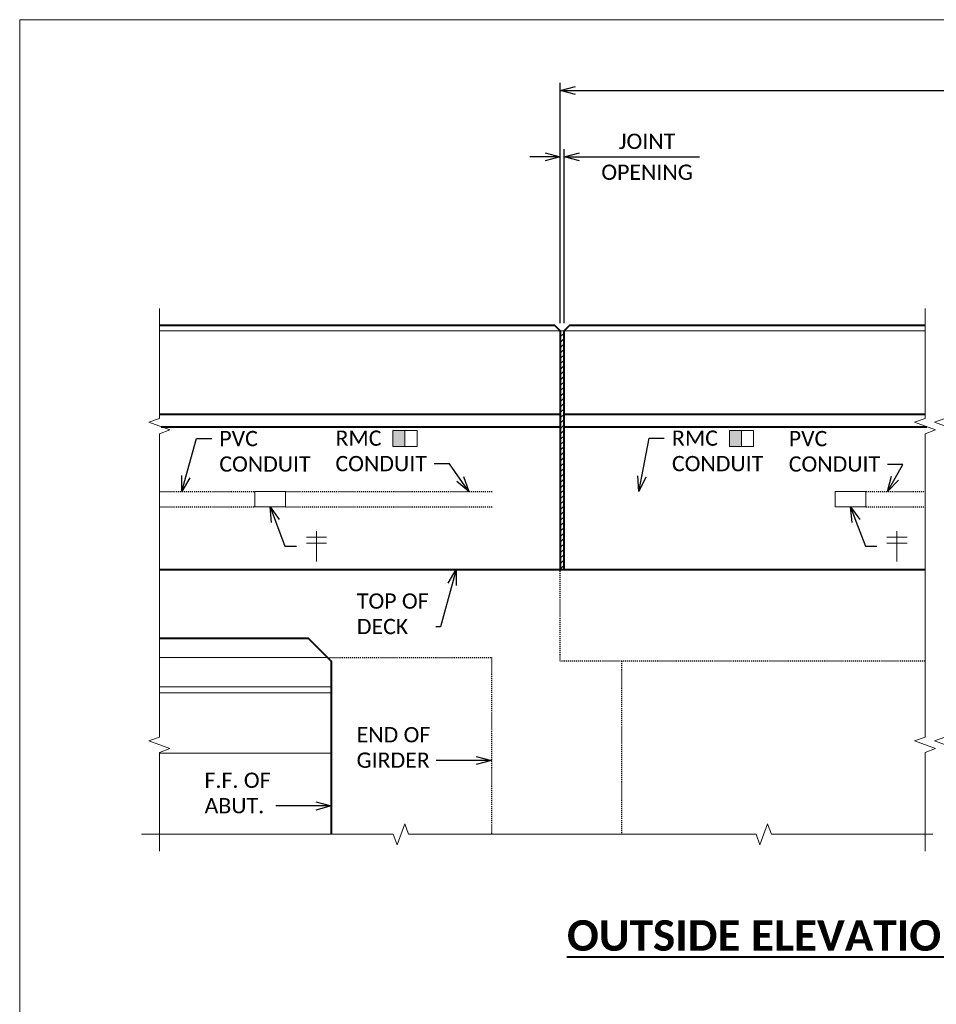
# Model space of a CAD drawing. Extents: x -1659 to 205, y -2368 to -1849.
# Tile 17 of 20: x -481 to -391, y -2212 to -2116. Entities that reach past the tile are written whole.
import ezdxf
from ezdxf import colors
from ezdxf.entities.mleader import LeaderData, LeaderLine
from ezdxf.math import Vec2, Vec3

# ---------------------------------------------------------------- set-up
doc = ezdxf.new("R2010")
doc.units = 0
doc.header["$MEASUREMENT"] = 0
doc.linetypes.add('Wisdot2', pattern=[0.125, 0.0625, -0.0625])
for name, color, linetype, lineweight in [('B_ANNO_BREAK', 7, 'Continuous', 18), ('B_ANNO_DIM', 7, 'Continuous', 18), ('B_ANNO_SYMB', 7, 'Continuous', 18), ('B_ANNO_TEXT_TITLE', 7, 'Continuous', 40), ('B_CONC_ABUT', 30, 'Continuous', 40), ('B_CONC_DECK', 1, 'Continuous', 40), ('B_CONC_PPT', 12, 'Continuous', 40), ('B_CONC_WALL', 1, 'Continuous', 40), ('B_DETAIL', 7, 'Continuous', 18), ('B_DETAIL_HIDDEN', 7, 'Wisdot2', 25)]:
    doc.layers.add(name, color=color, linetype=linetype, lineweight=lineweight)
doc.layers.add('B_ANNO_NOPLOT', color=47, linetype='Continuous', lineweight=18, plot=False)
doc.styles.get("Standard").update_dxf_attribs({"font": 'calibri.ttf'})
doc.styles.add('Title', font='calibrib.ttf', dxfattribs={"height": 0.125})
doc.dimstyles.new('Annotative', dxfattribs={"dimscale": 0, "dimtxt": 0.0625, "dimasz": 0.0625, "dimexe": 0.03125, "dimexo": 0.03125, "dimgap": 0.03125, "dimtad": 1, "dimdec": 3, "dimzin": 3, "dimdsep": 46, "dimlunit": 4, "dimtxsty": 'Standard', "dimblk": 'OPEN30', "dimcen": 0.03125, "dimaunit": 1, "dimadec": 0, "dimazin": 3, "dimtfac": 0.75, "dimtdec": 3, "dimtofl": 0, "dimtmove": 0, "dimatfit": 3, "dimldrblk": 'OPEN30', "dimfxl": 1, "dimtfill": 1, "dimfrac": 1, "dimtolj": 1, "dimtzin": 0, "dimarcsym": 0})

# ---------------------------------------------------------------- blocks, each defined once
blk = doc.blocks.new('_Open30')
at = {"color": 0, "linetype": 'ByBlock', "lineweight": -2}
for p, q in [((-1, 0.268), (0, 0)), ((0, 0), (-1, -0.268)), ((0, 0), (-1, 0))]:
    blk.add_line(p, q, dxfattribs=at)
blk = doc.blocks.new('*D112')
at = {"layer": 'B_ANNO_DIM', "color": 0, "lineweight": -2, "transparency": 16777216}
for p, q in [((53.094, 222.185), (53.094, 245.797)), ((179.094, 222.75), (179.094, 245.797)), ((54.594, 245.047), (177.594, 245.047))]:
    blk.add_line(p, q, dxfattribs=at)
at = {"layer": 'Defpoints', "color": 0, "transparency": 16777216}
for p in [(179.094, 245.047), (179.094, 222), (53.094, 221.435)]:
    blk.add_point(p, dxfattribs=at)
at = {"layer": 'B_ANNO_DIM', "color": 0, "lineweight": -2, "transparency": 16777216, "xscale": 1.5, "yscale": 1.5, "zscale": 1.5, "rotation": 180}
blk.add_blockref('_Open30', (53.094, 245.047), dxfattribs=at)
at = {"layer": 'B_ANNO_DIM', "color": 0, "lineweight": -2, "transparency": 16777216, "xscale": 1.5, "yscale": 1.5, "zscale": 1.5}
blk.add_blockref('_Open30', (179.094, 245.047), dxfattribs=at)
at = {"layer": 'B_ANNO_DIM', "color": 0, "transparency": 16777216, "insert": (115.375, 246.564), "char_height": 1.5, "attachment_point": 5, "bg_fill": 3, "box_fill_scale": 1.25, "bg_fill_color": 256, "bg_fill_true_color": 13158600, "bg_fill_transparency": 0}
blk.add_mtext('\\A1;WING LENGTH', dxfattribs=at)
blk = doc.blocks.new('*D113')
at = {"layer": 'B_ANNO_DIM', "color": 0, "lineweight": -2, "transparency": 16777216}
for p, q in [((53.469, 222.185), (53.469, 239.281)), ((51.594, 238.531), (50.094, 238.531)), ((54.969, 238.531), (66.76, 238.531))]:
    blk.add_line(p, q, dxfattribs=at)
at = {"layer": 'Defpoints', "color": 0, "transparency": 16777216}
for p in [(53.094, 238.531), (53.469, 238.531), (53.469, 221.435)]:
    blk.add_point(p, dxfattribs=at)
at = {"layer": 'B_ANNO_DIM', "color": 0, "lineweight": -2, "transparency": 16777216, "xscale": 1.5, "yscale": 1.5, "zscale": 1.5}
blk.add_blockref('_Open30', (53.094, 238.531), dxfattribs=at)
at = {"layer": 'B_ANNO_DIM', "color": 0, "lineweight": -2, "transparency": 16777216, "xscale": 1.5, "yscale": 1.5, "zscale": 1.5, "rotation": 180}
blk.add_blockref('_Open30', (53.469, 238.531), dxfattribs=at)
at = {"layer": 'B_ANNO_DIM', "color": 0, "transparency": 16777216, "char_height": 1.5, "attachment_point": 5, "bg_fill": 3, "box_fill_scale": 1.25, "bg_fill_color": 256, "bg_fill_true_color": 13158600, "bg_fill_transparency": 0}
for s, insert in [('\\A1;JOINT', (61.615, 240.049)), ('\\A1;OPENING', (61.615, 237.012))]:
    blk.add_mtext(s, dxfattribs=dict(at, insert=insert))
blk = doc.blocks.new('SYM11')
at = {"layer": 'B_ANNO_SYMB'}
blk.add_hatch(color=256, dxfattribs=at).paths.add_polyline_path([(2.87, -2.087), (4.06, -2.087), (4.06, -0.5), (2.87, -0.5)])
at = {"layer": 'B_ANNO_SYMB', "flags": 128}
for points in [[(5.251, -0.5), (2.87, -0.5), (2.87, -2.087), (5.251, -2.087), (5.251, -0.5)], [(2.87, -2.087), (4.06, -2.087), (4.06, -0.5), (2.87, -0.5), (2.87, -2.087)]]:
    blk.add_lwpolyline(points, dxfattribs=at)
blk = doc.blocks.new('cross')
at = {"layer": 'B_ANNO_SYMB'}
for p, q in [((0, 1.483), (0, -1.483)), ((-0.988, 0.89), (0.988, 0.89)), ((-0.988, 0.297), (0.988, 0.297))]:
    blk.add_line(p, q, dxfattribs=at)
blk = doc.blocks.new('*U453')
at = {"layer": 'B_ANNO_NOPLOT', "flags": 128}
blk.add_lwpolyline([(0, 0), (0, 252), (323.92766, 252), (323.92766, 238.85516), (378, 238.85516), (378, 40.49961), (316.57075, 40.49961), (316.57075, 0)], close=True, dxfattribs=at)
blk = doc.blocks.new('INS_SS32ELEC_BASE-2')
at = {"layer": 'B_DETAIL'}
h = blk.add_hatch(dxfattribs=at)
h.set_pattern_fill('USER', color=256, scale=0.375, angle=45, style=0, pattern_type=0)
h.set_pattern_definition([(45, (53.2869, 213.35588), (-0.265165, 0.265165), [])])
h.paths.add_polyline_path([(53.46897, 197.99717), (53.46897, 219.46584), (53.46897, 220.68459), (53.46897, 221.43468), (53.09397, 221.43468), (53.09397, 220.68459), (53.09397, 219.46584), (53.09397, 197.99718)])
at = {"layer": 'B_ANNO_BREAK', "flags": 128}
for points in [[(13.71924, 170.34359), (13.71924, 180.03691), (14.75019, 180.41214), (12.68829, 181.16261), (13.71924, 181.53785), (13.71924, 211.3406), (14.75019, 211.71583), (12.68829, 212.4663), (13.71924, 212.84154), (13.71924, 223.63685)], [(11.96521, 171.99516), (36.68242, 171.99516), (37.05765, 170.96421), (37.80812, 173.02611), (38.18335, 171.99516), (72.32189, 171.99516), (72.69712, 170.96421), (73.44759, 173.02611), (73.82282, 171.99516), (89.67025, 171.99516)]]:
    blk.add_lwpolyline(points, dxfattribs=at)
at = {"layer": 'B_ANNO_NOPLOT', "flags": 128}
blk.add_lwpolyline([(0, 0), (0, 252), (323.92766, 252), (323.92766, 238.85516), (378, 238.85516), (378, 40.49961), (316.57075, 40.49961), (316.57075, 0)], close=True, dxfattribs=at)
at = {"layer": 'B_CONC_ABUT', "flags": 128}
blk.add_lwpolyline([(13.71924, 191.24722), (28.34397, 191.24722), (30.59397, 188.99722), (30.59397, 171.99516)], dxfattribs=at)
at = {"layer": 'B_CONC_DECK'}
blk.add_line((13.71924, 197.99718), (53.09397, 197.99718), dxfattribs=at)
at = {"layer": 'B_CONC_PPT'}
for p, q in [((13.71924, 213.24718), (53.09397, 213.24718)), ((53.46897, 213.24718), (88.92164, 213.24718)), ((13.89133, 212.02843), (53.09397, 212.02843)), ((53.46897, 212.02843), (89.09373, 212.02843))]:
    blk.add_line(p, q, dxfattribs=at)
at = {"layer": 'B_CONC_PPT', "flags": 128}
for points in [[(13.71924, 221.99718), (52.53147, 221.99718), (53.09397, 221.43468)], [(53.46897, 221.43468), (53.46897, 221.43468), (54.03147, 221.99718), (88.92164, 221.99718)], [(53.09397, 221.43468), (53.09397, 197.99718)], [(53.46897, 197.99717), (53.46897, 221.43468)]]:
    blk.add_lwpolyline(points, dxfattribs=at)
at = {"layer": 'B_CONC_WALL'}
blk.add_line((53.09397, 197.99718), (88.92164, 197.99718), dxfattribs=at)
at = {"layer": 'B_DETAIL'}
for p, q in [((53.09397, 221.43468), (13.71924, 221.43468)), ((53.46897, 221.43468), (88.92164, 221.43468)), ((30.21901, 189.37218), (13.71924, 189.37218)), ((30.59397, 186.46593), (13.71924, 186.46593)), ((30.59397, 185.90343), (13.71924, 185.90343)), ((30.59397, 179.9503), (13.71924, 179.9503))]:
    blk.add_line(p, q, dxfattribs=at)
at = {"layer": 'B_DETAIL', "flags": 128}
blk.add_lwpolyline([(53.46897, 197.99717), (53.46897, 219.46584), (53.46897, 220.68459), (53.46897, 221.43468), (53.46897, 221.43468), (53.46897, 221.43468), (53.09397, 221.43468), (53.09397, 221.43468), (53.09397, 220.68459), (53.09397, 219.46584), (53.09397, 197.99718), (53.09397, 197.99718), (53.46897, 197.99717)], dxfattribs=at)
at = {"layer": 'B_DETAIL', "ltscale": 0.5, "flags": 128}
for points in [[(26.09397, 204.16632), (23.08972, 204.16632), (23.08972, 205.66618), (26.09397, 205.66618), (26.09397, 204.16632)], [(83.09822, 204.16632), (80.09397, 204.16632), (80.09397, 205.66618), (83.09822, 205.66618), (83.09822, 204.16632)]]:
    blk.add_lwpolyline(points, dxfattribs=at)
at = {"layer": 'B_DETAIL_HIDDEN', "ltscale": 0.75}
for p, q in [((13.71924, 205.66638), (23.08972, 205.66625)), ((26.09397, 205.66618), (46.43325, 205.66595)), ((83.09822, 205.66637), (88.92164, 205.66596)), ((13.71924, 204.16639), (23.08972, 204.16633)), ((26.09397, 204.16632), (46.43325, 204.16621)), ((83.09822, 204.16651), (88.92164, 204.16611))]:
    blk.add_line(p, q, dxfattribs=at)
at = {"layer": 'B_DETAIL_HIDDEN'}
for p, q in [((30.21901, 189.37218), (46.34397, 189.37218)), ((46.34397, 189.37218), (46.34397, 171.99516)), ((59.09397, 188.99718), (59.09397, 171.99516))]:
    blk.add_line(p, q, dxfattribs=at)
at = {"layer": 'B_DETAIL_HIDDEN', "flags": 128}
blk.add_lwpolyline([(88.92164, 188.99718), (53.09397, 188.99718), (53.09397, 197.99718)], dxfattribs=at)
for name, p in [('SYM11', (33.77782, 212.16233)), ('SYM11', (66.82346, 212.16233)), ('cross', (29.15239, 200.27575)), ('cross', (86.15664, 200.27593))]:
    blk.add_blockref(name, p)
at = {"layer": 'B_ANNO_TEXT_TITLE', "insert": (51.09998, 163.55781), "char_height": 3, "width": 99.6337617, "attachment_point": 1, "style": 'Title'}
blk.add_mtext('\\A1;\\pxqc;{\\LOUTSIDE ELEVATION OF PARAPET AT WINGWALL}', dxfattribs=at)
at = {"layer": 'B_ANNO_DIM'}
ml = blk.add_multileader_mtext('Standard', dxfattribs=at)
ml.set_content('PVC\\PCONDUIT', color=256)
ml.set_leader_properties()
ml.set_arrow_properties(name='OPEN30')
ml.build(insert=Vec2(0, 0))
ml.multileader.update_dxf_attribs({"text_right_attachment_type": 3, "dogleg_length": 0.0625, "arrow_head_size": 1.5, "scale": 24})
ctx = ml.context
ctx.base_point, ctx.scale, ctx.char_height, ctx.arrow_head_size, ctx.landing_gap_size, ctx.plane_origin = Vec3(18.85714, 210.85113), 24, 1.5, 1.5, 0.75, Vec3(35.51051, 203.42806)
ctx.right_attachment = 3
notes = []
notes.append((ctx, [(1, (1, 1, 0), (17.35714, 210.85113), (1, 0), 1.5, [(1, [(15.91711, 205.66638)], 0, [])])]))
ctx.mtext.insert, ctx.mtext.flow_direction = Vec3(19.60714, 211.6121), 5
ml = blk.add_multileader_mtext('Standard', dxfattribs=at)
ml.set_content('RMC\\PCONDUIT', color=256)
ml.set_leader_properties()
ml.set_arrow_properties(name='OPEN30')
ml.build(insert=Vec2(0, 0))
ml.multileader.update_dxf_attribs({"text_right_attachment_type": 3, "dogleg_length": 0.0625, "arrow_head_size": 1.5, "scale": 24})
ctx = ml.context
ctx.base_point, ctx.scale, ctx.char_height, ctx.arrow_head_size, ctx.landing_gap_size, ctx.plane_origin = Vec3(30.26395, 210.89198), 24, 1.5, 1.5, 0.75, Vec3(25.3589, 214.09002)
ctx.right_attachment = 3
notes.append((ctx, [(1, (1, 1, 0), (42.20164, 208.36544), (-1, 0), 1.5, [(1, [(44.11615, 205.66598)], 0, [])])]))
ctx.mtext.insert, ctx.mtext.flow_direction = Vec3(31.01395, 211.65294), 5
ml = blk.add_multileader_mtext('Standard', dxfattribs=at)
ml.set_content('RMC\\PCONDUIT', color=256)
ml.set_leader_properties()
ml.set_arrow_properties(name='OPEN30')
ml.build(insert=Vec2(0, 0))
ml.multileader.update_dxf_attribs({"text_right_attachment_type": 3, "dogleg_length": 0.0625, "arrow_head_size": 1.5, "scale": 24})
ctx = ml.context
ctx.base_point, ctx.scale, ctx.char_height, ctx.arrow_head_size, ctx.landing_gap_size, ctx.plane_origin = Vec3(63.30959, 210.89198), 24, 1.5, 1.5, 0.75, Vec3(58.40454, 214.09002)
ctx.right_attachment = 3
notes.append((ctx, [(0, (1, 1, 0), (61.80959, 210.89198), (1, 0), 1.5, [(0, [(60.81479, 205.66638), (61.80959, 210.89198), (61.80959, 210.89198)], 0, [])])]))
ctx.mtext.insert, ctx.mtext.flow_direction = Vec3(64.05959, 211.65294), 5
ml = blk.add_multileader_mtext('Standard', dxfattribs=at)
ml.set_content('PVC\\PCONDUIT', color=256)
ml.set_leader_properties()
ml.set_arrow_properties(name='OPEN30')
ml.build(insert=Vec2(0, 0))
ml.multileader.update_dxf_attribs({"text_right_attachment_type": 3, "dogleg_length": 0.0625, "arrow_head_size": 1.5, "scale": 24})
ctx = ml.context
ctx.base_point, ctx.scale, ctx.char_height, ctx.arrow_head_size, ctx.landing_gap_size, ctx.plane_origin = Vec3(74.78302, 210.85113), 24, 1.5, 1.5, 0.75, Vec3(91.4364, 203.42806)
ctx.right_attachment = 3
notes.append((ctx, [(0, (1, 1, 0), (86.72071, 208.3246), (-1, 0), 1.5, [(0, [(85.23745, 205.6662), (86.72071, 208.3246), (86.72071, 208.3246)], 0, [])])]))
ctx.mtext.insert, ctx.mtext.flow_direction = Vec3(75.53302, 211.6121), 5
ml = blk.add_multileader_mtext('Standard', dxfattribs=at)
ml.set_content('', color=256)
ml.set_leader_properties()
ml.set_arrow_properties(name='OPEN30')
ml.build(insert=Vec2(0, 0))
ml.multileader.update_dxf_attribs({"text_right_attachment_type": 3, "dogleg_length": 0.0625, "arrow_head_size": 1.5, "scale": 24})
ctx = ml.context
ctx.base_point, ctx.scale, ctx.char_height, ctx.arrow_head_size, ctx.landing_gap_size, ctx.plane_origin = Vec3(27.18668, 200.28044), 24, 1.5, 1.5, 0.75, Vec3(23.50852, 195.9709)
ctx.right_attachment = 3
notes.append((ctx, [(0, (1, 1, 0), (26.05423, 200.28044), (1, 0), 1.13245, [(0, [(24.59185, 204.16632), (26.05423, 200.28044), (26.05423, 200.28044)], 0, [])])]))
ctx.mtext.insert, ctx.mtext.flow_direction = Vec3(27.93668, 201.03044), 5
ml = blk.add_multileader_mtext('Standard', dxfattribs=at)
ml.set_content('', color=256)
ml.set_leader_properties()
ml.set_arrow_properties(name='OPEN30')
ml.build(insert=Vec2(0, 0))
ml.multileader.update_dxf_attribs({"text_right_attachment_type": 3, "dogleg_length": 0.0625, "arrow_head_size": 1.5, "scale": 24})
ctx = ml.context
ctx.base_point, ctx.scale, ctx.char_height, ctx.arrow_head_size, ctx.landing_gap_size, ctx.plane_origin = Vec3(84.19093, 200.28062), 24, 1.5, 1.5, 0.75, Vec3(80.51277, 195.97108)
ctx.right_attachment = 3
notes.append((ctx, [(0, (1, 1, 0), (83.05848, 200.28062), (1, 0), 1.13245, [(0, [(81.59609, 204.16651), (83.05848, 200.28062), (83.05848, 200.28062)], 0, [])])]))
ctx.mtext.insert, ctx.mtext.flow_direction = Vec3(84.94093, 201.03062), 5
ml = blk.add_multileader_mtext('Standard', dxfattribs=at)
ml.set_content('TOP OF\\PDECK', color=256)
ml.set_leader_properties()
ml.set_arrow_properties(name='OPEN30')
ml.build(insert=Vec2(0, 0))
ml.multileader.update_dxf_attribs({"text_right_attachment_type": 3, "dogleg_length": 0.0625, "arrow_head_size": 1.5, "scale": 24})
ctx = ml.context
ctx.base_point, ctx.scale, ctx.char_height, ctx.arrow_head_size, ctx.landing_gap_size, ctx.plane_origin = Vec3(32.36429, 194.89165), 24, 1.5, 1.5, 0.75, Vec3(45.27479, 192.36511)
ctx.right_attachment = 3
notes.append((ctx, [(0, (1, 1, 0), (41.33394, 192.36511), (-1, 0), 0.46812, [(0, [(42.8798, 197.99718), (41.33394, 192.36511), (41.33394, 192.36511)], 0, [])])]))
ctx.mtext.insert, ctx.mtext.flow_direction = Vec3(33.11429, 195.65088), 5
ml = blk.add_multileader_mtext('Standard', dxfattribs=at)
ml.set_content('END OF\\PGIRDER', color=256)
ml.set_leader_properties()
ml.set_arrow_properties(name='OPEN30')
ml.build(insert=Vec2(0, 0))
ml.multileader.update_dxf_attribs({"text_right_attachment_type": 3, "dogleg_length": 0.0625, "arrow_head_size": 1.5, "scale": 24})
ctx = ml.context
ctx.base_point, ctx.scale, ctx.char_height, ctx.arrow_head_size, ctx.landing_gap_size, ctx.plane_origin = Vec3(32.33697, 181.765), 24, 1.5, 1.5, 0.75, Vec3(46.34397, 179.23616)
ctx.right_attachment = 3
notes.append((ctx, [(0, (1, 1, 0), (42.40312, 179.23616), (-1, 0), 1.5, [(0, [(46.34397, 179.23616), (43.20504, 179.23616), (42.68071, 179.23616)], 0, [])])]))
ctx.mtext.insert, ctx.mtext.flow_direction = Vec3(33.08697, 182.52539), 5
ml = blk.add_multileader_mtext('Standard', dxfattribs=at)
ml.set_content('F.F. OF\\PABUT.', color=256)
ml.set_leader_properties()
ml.set_arrow_properties(name='OPEN30')
ml.build(insert=Vec2(0, 0))
ml.multileader.update_dxf_attribs({"text_right_attachment_type": 3, "dogleg_length": 0.0625, "arrow_head_size": 1.5, "scale": 24})
ctx = ml.context
ctx.base_point, ctx.scale, ctx.char_height, ctx.arrow_head_size, ctx.landing_gap_size, ctx.plane_origin = Vec3(17.40504, 177.29352), 24, 1.5, 1.5, 0.75, Vec3(30.59397, 174.77852)
ctx.right_attachment = 3
notes.append((ctx, [(0, (1, 1, 0), (26.65312, 174.77852), (-1, 0), 1.5, [(0, [(30.59397, 174.77852), (27.45504, 174.77852), (26.93071, 174.77852)], 0, [])])]))
ctx.mtext.insert, ctx.mtext.flow_direction = Vec3(18.15504, 178.05448), 5
for ctx, leaders in notes:
    for number, flags, end, landing, length, lines in leaders:
        leader = LeaderData()
        leader.index, (leader.has_last_leader_line, leader.has_dogleg_vector, leader.attachment_direction) = number, flags
        leader.last_leader_point, leader.dogleg_vector, leader.dogleg_length = Vec3(end), Vec3(landing), length
        for number, points, colour, breaks in lines:
            line = LeaderLine()
            line.index, line.vertices, line.color, line.breaks = number, Vec3.list(points), colors.encode_raw_color(colour), breaks
            leader.lines.append(line)
        ctx.leaders.append(leader)
dim = blk.add_linear_dim(base=(179.09397, 245.04679), p1=(53.09397, 221.43468), p2=(179.09397, 222.00018), text='WING LENGTH', dimstyle='Annotative', dxfattribs=at)
dim.commit()
dim.dimension.update_dxf_attribs({"geometry": '*D112', "text_midpoint": (115.37522, 245.04679), "dimtype": 128})
at = {"layer": 'B_ANNO_BREAK', "flags": 128}
for points in [[(88.92164, 170.34359), (88.92164, 180.03691), (89.95259, 180.41214), (87.89069, 181.16261), (88.92164, 181.53785), (88.92164, 211.3406), (89.95259, 211.71583), (87.89069, 212.4663), (88.92164, 212.84154), (88.92164, 223.63685)], [(90.86383, 170.34366), (90.86383, 180.03698), (91.89478, 180.41222), (89.83289, 181.16269), (90.86383, 181.53792), (90.86383, 211.34067), (91.89478, 211.71591), (89.83289, 212.46638), (90.86383, 212.84161), (90.86383, 223.63685)]]:
    blk.add_lwpolyline(points, dxfattribs=at)
at = {"layer": 'B_ANNO_DIM'}
dim = blk.add_linear_dim(base=(53.46897, 238.53087), p1=(53.09397, 238.53087), p2=(53.46897, 221.43468), text='JOINT\\XOPENING', dimstyle='Annotative', dxfattribs=at)
dim.commit()
dim.dimension.update_dxf_attribs({"geometry": '*D113', "text_midpoint": (61.61455, 238.53087)})

msp = doc.modelspace()

# ---------------------------------------------------------------- block references
msp.add_blockref('INS_SS32ELEC_BASE-2', (-480.581, -2367.75))

# ---------------------------------------------------------------- next in the draw order: block references
msp.add_blockref('*U453', (-480.581, -2367.75))

doc.saveas('drawing.dxf')
